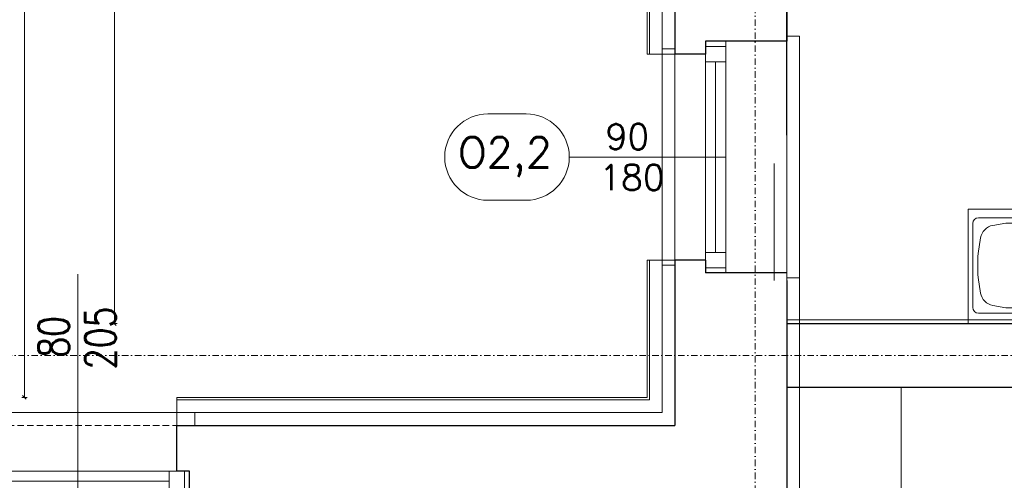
# Model space of a CAD drawing. Header units: millimetres. Extents: x -1893473 to 1546619, y -568027 to 942944.
# Tile 232 of 256: x 163948 to 167823, y -493110 to -491299. Entities that reach past the tile are written whole.
import ezdxf
from ezdxf.enums import TextEntityAlignment as Align

# ---------------------------------------------------------------- set-up
doc = ezdxf.new("R2010")
doc.units = ezdxf.units.MM
doc.header["$LTSCALE"] = 0.2
doc.linetypes.add('DASHDOT', pattern=[25.4, 12.7, -6.35, 0, -6.35])
doc.linetypes.add('HIDDEN', pattern=[9.525, 6.35, -3.175])
doc.layers.get('0').update_dxf_attribs({"lineweight": 0})
for name, color, linetype, lineweight in [('!! 0_ Istn-okna', 6, 'Continuous', 13), ('!! 0_ Istn-sciany', 7, 'Continuous', 30), ('!! 0_ Istn-widok', 1, 'Continuous', 15), ('!! 0_Istn-armatura', 6, 'Continuous', 9), ('!! 0_Istn-cienka', 4, 'Continuous', 9), ('!! 0_Opis_okna', 8, 'Continuous', 15), ('!! 0_Opis_pom', 9, 'Continuous', 13), ('!! 0_Osie', 1, 'DASHDOT', 13), ('!! 1_ tynk zewn  - nowy', 21, 'Continuous', 20), ('!! 1_OPIS POM NOWE', 140, 'Continuous', 5), ('!! 2_ remont Ocieplenie', 4, 'ZIGZAG', 5), ('!! wymiary osi', 250, 'Continuous', 9), ('0-osie-tx', 66, 'Continuous', 9), ('P-Opis nadproża', 150, 'Continuous', 9), ('P-Osie', 1, 'DASHDOT', 18)]:
    doc.layers.add(name, color=color, linetype=linetype, lineweight=lineweight)
doc.layers.add('!! 1_ widok', color=4, linetype='Continuous')
doc.layers.add('Powierzchnia', color=140, linetype='Continuous', lineweight=5, plot=False)
doc.styles.add('ARCHETYP', font='romans.shx', dxfattribs={"height": 15})
doc.styles.add('ARIAL', font='tahoma.ttf')
doc.styles.add('TXT', font='simplex.shx')
doc.linetypes.add('ZIGZAG', pattern='A,0.00254,-5.08,[131,ltypeshp.shx,S=5.08,R=0,X=-5.08,Y=0],-10.16,[131,ltypeshp.shx,S=5.08,R=180,X=5.08,Y=0],-5.08', length=20.32254)
doc.dimstyles.new('DIM50', dxfattribs={"dimscale": 5, "dimtxt": 2.5, "dimasz": 1.5, "dimexe": 0, "dimexo": 0, "dimgap": 0.5, "dimtad": 1, "dimdec": 4, "dimrnd": 0.5, "dimdsep": 46, "dimtxsty": 'TXT', "dimblk1": 'TICK1', "dimblk2": 'TICK1', "dimsah": 1, "dimcen": 0, "dimse1": 1, "dimse2": 1, "dimclrd": 1, "dimclre": 7, "dimclrt": 9, "dimadec": 0, "dimazin": 0, "dimtfac": 1, "dimtdec": 4, "dimtmove": 2, "dimatfit": 3, "dimldrblk": 'TICK1', "dimfxl": 1, "dimtolj": 1, "dimarcsym": 0})

# ---------------------------------------------------------------- blocks, each defined once
blk = doc.blocks.new('A$C04090CF1')
for p, q in [((0, 60), (60, 60)), ((0, 0), (0, 60)), ((60, 60), (60, 0)), ((2.5, 8.5), (2.5, 52.5)), ((54.5, 55.5), (5.5, 55.5)), ((13.04, 51.51), (19.82, 52.74)), ((46.96, 51.51), (40.18, 52.74)), ((57.5, 8.5), (57.5, 52.5)), ((5.22, 36.82), (6.58, 44.95)), ((54.78, 36.82), (53.42, 44.95)), ((6.58, 16.05), (5.22, 24.18)), ((53.42, 16.05), (54.78, 24.18)), ((54.5, 5.5), (5.5, 5.5)), ((19.82, 8.26), (13.04, 9.49)), ((40.18, 8.26), (46.96, 9.49)), ((60, 0), (0, 0))]:
    blk.add_line(p, q)
for points in [[(19.82, 52.74), (40.18, 52.74)], [(19.82, 8.26), (40.18, 8.26)]]:
    blk.add_lwpolyline(points)
for centre, radius in [((30, 15.5), 2.5), ((26, 2.48), 1.5), ((34, 2.48), 1.5)]:
    blk.add_circle(centre, radius)
for centre, radius, start, end in [((5.5, 52.5), 3, 90, 180), ((54.5, 52.5), 3, 0, 90), ((14.47, 43.64), 8, 100.3048, 170.5377), ((45.53, 43.64), 8, 9.4623, 79.6952), ((188.36, 30.5), 183.25, 178.0251, 181.9749), ((-128.36, 30.5), 183.25, 358.0251, 1.9749), ((14.47, 17.36), 8, 189.4623, 259.6952), ((45.53, 17.36), 8, 280.3048, 350.5377), ((5.5, 8.5), 3, 180, 270), ((54.5, 8.5), 3, 270, 0)]:
    blk.add_arc(centre, radius, start, end)
blk = doc.blocks.new('A$C1F8E0840')
at = {"linetype": 'Continuous', "xscale": 0.75, "yscale": 0.75, "zscale": 0.75}
blk.add_blockref('A$C04090CF1', (-22.5, 0), dxfattribs=at)
blk = doc.blocks.new('okno 4')
at = {"layer": '!! 0_ Istn-okna'}
for points in [[(51834.72, -197370.83), (51746.72, -197370.83)], [(51826.72, -197374.83), (51754.72, -197374.83)], [(51834.72, -197378.83), (51746.72, -197378.83)]]:
    blk.add_lwpolyline(points, dxfattribs=at)
for points in [[(51754.72, -197370.83), (51748.72, -197370.83), (51748.72, -197378.83), (51754.72, -197378.83)], [(51832.72, -197370.83), (51826.72, -197370.83), (51826.72, -197378.83), (51832.72, -197378.83)]]:
    blk.add_lwpolyline(points, close=True, dxfattribs=at)
at = {"layer": '!! 0_ Istn-sciany'}
for points in [[(51751.72, -197370.83), (51751.72, -197352.83)], [(51829.72, -197370.83), (51829.72, -197352.83)], [(51751.72, -197370.83), (51746.72, -197370.83)], [(51746.72, -197378.83), (51746.72, -197370.83)], [(51834.72, -197370.83), (51829.72, -197370.83)], [(51834.72, -197378.83), (51834.72, -197370.83)], [(51746.72, -197378.83), (51746.72, -197409.83)], [(51834.72, -197378.83), (51834.72, -197409.83)]]:
    blk.add_lwpolyline(points, dxfattribs=at)
at = {"layer": '!! 0_ Istn-widok'}
for points in [[(51744.72, -197347.83), (51836.72, -197347.83)], [(51744.72, -197352.83), (51744.72, -197347.83)], [(51836.72, -197352.83), (51836.72, -197347.83)], [(51746.72, -197409.83), (51746.72, -197412.33)], [(51834.72, -197409.83), (51834.72, -197412.33)], [(51834.72, -197412.33), (51746.72, -197412.33)]]:
    blk.add_lwpolyline(points, dxfattribs=at)
at = {"layer": '!! 0_Istn-cienka', "linetype": 'HIDDEN', "ltscale": 2}
for points in [[(51751.72, -197352.83), (51829.72, -197352.83)], [(51834.72, -197409.83), (51746.72, -197409.83)]]:
    blk.add_lwpolyline(points, dxfattribs=at)
blk = doc.blocks.new('BLOK OSI')
at = {"layer": '!! 1_ widok'}
blk.add_lwpolyline([(52004.71, -197477.59), (52004.71, -197502.59)], dxfattribs=at)
at = {"layer": 'P-Osie'}
for points in [[(51992.21, -199661.23), (51992.21, -193642.41)], [(51570.03, -197490.09), (53810.61, -197490.09)]]:
    blk.add_lwpolyline(points, dxfattribs=at)
blk = doc.blocks.new('1_ok-opis')
blk.add_line((0, 111.61), (0, 50))
for points in [[(-17, 128.61), (-17, 143.61)], [(17, 128.61), (17, 143.61)]]:
    blk.add_lwpolyline(points)
for centre, start, end in [((0, 143.61), 0, 180), ((0, 128.61), 180, 0)]:
    blk.add_arc(centre, 17, start, end)
at = {"style": 'ARCHETYP'}
for tag, height, rotation, p in [('NR', 12, 90, (0, 136.9)), ('NR', 12, 270, (0, 136.9)), ('SZEROKOŚĆ', 10, 90, (-8, 78.29)), ('SZEROKOŚĆ', 10, 270, (8, 78.29)), ('WYSOKOŚĆ', 10, 270, (-8, 78.29)), ('WYSOKOŚĆ', 10, 90, (8, 78.29))]:
    blk.add_attdef(tag, text='', height=height, rotation=rotation, dxfattribs=at).set_placement(p, align=Align.MIDDLE)
blk = doc.blocks.new('TICK1')
at = {"color": 2}
blk.add_line((-1, -1), (1, 1), dxfattribs=at)
at = {"color": 0}
for p, q in [((0, 0), (-1, 0)), ((0, -1.4), (0, 1.4))]:
    blk.add_line(p, q, dxfattribs=at)
blk = doc.blocks.new('*D1220')
at = {"layer": '!! wymiary osi', "color": 1, "lineweight": -2, "transparency": 16777216}
blk.add_line((292199.4, -480681.2), (292199.4, -498676.2), dxfattribs=at)
at = {"layer": 'DEFPOINTS', "color": 0, "transparency": 16777216}
for p in [(293889.7, -480673.7), (292199.4, -498683.7), (293889.7, -498683.7)]:
    blk.add_point(p, dxfattribs=at)
at = {"layer": '!! wymiary osi', "color": 1, "lineweight": -2, "transparency": 16777216, "xscale": 7.5, "yscale": 7.5, "zscale": 7.5}
for p, rotation in [((292199.4, -480673.7), 90), ((292199.4, -498683.7), 270)]:
    blk.add_blockref('TICK1', p, dxfattribs=dict(at, rotation=rotation))
at = {"layer": '!! wymiary osi', "color": 9, "transparency": 16777216, "insert": (292190.7, -489678.7), "char_height": 12.5, "attachment_point": 5, "rotation": 90, "style": 'TXT'}
blk.add_mtext('\\A1;18010', dxfattribs=at)
blk = doc.blocks.new('*D1227')
at = {"layer": '!! wymiary osi', "color": 1, "lineweight": -2, "transparency": 16777216}
blk.add_line((292553.7, -495651.2), (292553.7, -498386.2), dxfattribs=at)
at = {"layer": 'DEFPOINTS', "color": 0, "transparency": 16777216}
for p in [(295194.7, -495643.7), (292553.7, -498393.7), (295249.7, -498393.7)]:
    blk.add_point(p, dxfattribs=at)
at = {"layer": '!! wymiary osi', "color": 1, "lineweight": -2, "transparency": 16777216, "xscale": 7.5, "yscale": 7.5, "zscale": 7.5}
for p, rotation in [((292553.7, -495643.7), 90), ((292553.7, -498393.7), 270)]:
    blk.add_blockref('TICK1', p, dxfattribs=dict(at, rotation=rotation))
at = {"layer": '!! wymiary osi', "color": 9, "transparency": 16777216, "insert": (292544.9, -497018.7), "char_height": 12.5, "attachment_point": 5, "rotation": 90, "style": 'TXT'}
blk.add_mtext('\\A1;2750', dxfattribs=at)
blk = doc.blocks.new('*D1292')
at = {"layer": '!! wymiary osi', "color": 1, "lineweight": -2, "transparency": 16777216}
blk.add_line((294642.2, -496621.7), (267447.2, -496621.7), dxfattribs=at)
at = {"layer": 'DEFPOINTS', "color": 0, "transparency": 16777216}
for p in [(267439.7, -496621.7), (267439.7, -498683.7), (294649.7, -498683.7)]:
    blk.add_point(p, dxfattribs=at)
at = {"layer": '!! wymiary osi', "color": 1, "lineweight": -2, "transparency": 16777216, "xscale": 7.5, "yscale": 7.5, "zscale": 7.5, "rotation": 180}
blk.add_blockref('TICK1', (267439.7, -496621.7), dxfattribs=at)
at = {"layer": '!! wymiary osi', "color": 1, "lineweight": -2, "transparency": 16777216, "xscale": 7.5, "yscale": 7.5, "zscale": 7.5}
blk.add_blockref('TICK1', (294649.7, -496621.7), dxfattribs=at)
at = {"layer": '!! wymiary osi', "color": 9, "transparency": 16777216, "insert": (281044.7, -496613), "char_height": 12.5, "attachment_point": 5, "style": 'TXT'}
blk.add_mtext('\\A1;27210', dxfattribs=at)
blk = doc.blocks.new('*D1305')
at = {"layer": '!! wymiary osi', "color": 1, "lineweight": -2, "transparency": 16777216}
blk.add_line((291917.2, -496971.6), (294752.2, -496971.6), dxfattribs=at)
at = {"layer": 'DEFPOINTS', "color": 0, "transparency": 16777216}
for p in [(294759.7, -496971.6), (291909.7, -499363.7), (294759.7, -500683.7)]:
    blk.add_point(p, dxfattribs=at)
at = {"layer": '!! wymiary osi', "color": 1, "lineweight": -2, "transparency": 16777216, "xscale": 7.5, "yscale": 7.5, "zscale": 7.5, "rotation": 180}
blk.add_blockref('TICK1', (291909.7, -496971.6), dxfattribs=at)
at = {"layer": '!! wymiary osi', "color": 1, "lineweight": -2, "transparency": 16777216, "xscale": 7.5, "yscale": 7.5, "zscale": 7.5}
blk.add_blockref('TICK1', (294759.7, -496971.6), dxfattribs=at)
at = {"layer": '!! wymiary osi', "color": 9, "transparency": 16777216, "insert": (293334.7, -496962.8), "char_height": 12.5, "attachment_point": 5, "style": 'TXT'}
blk.add_mtext('\\A1;2850', dxfattribs=at)
blk = doc.blocks.new('A$C2EB40A8D')
at = {"layer": '!! 0_ Istn-okna'}
for points in [[(2978.87011, 3017.51397), (2978.87011, 2107.51397)], [(3058.87011, 3017.51397), (3058.87011, 2107.51397)], [(3018.87011, 2937.51397), (3018.87011, 2187.51397)]]:
    blk.add_lwpolyline(points, dxfattribs=at)
for points in [[(2978.87011, 2997.51397), (2978.87011, 2937.51397), (3058.87011, 2937.51397), (3058.87011, 2997.51397)], [(2978.87011, 2187.51397), (2978.87011, 2127.51397), (3058.87011, 2127.51397), (3058.87011, 2187.51397)]]:
    blk.add_lwpolyline(points, close=True, dxfattribs=at)
at = {"layer": '!! 0_ Istn-sciany'}
for points in [[(2858.87011, 3607.51397), (2858.87011, 2967.51397)], [(3298.87011, 3557.51397), (3298.87011, 3017.51397)], [(2978.87011, 3017.51397), (2978.87011, 2967.51397)], [(3298.87011, 3017.51397), (2978.87011, 3017.51397)], [(2978.87011, 2967.51397), (2858.87011, 2967.51397)], [(2858.87011, 2157.51397), (2858.87011, 1507.51397)], [(2978.87011, 2157.51397), (2858.87011, 2157.51397)], [(2978.87011, 2157.51397), (2978.87011, 2107.51397)], [(3298.87011, 2107.51397), (2978.87011, 2107.51397)], [(3298.87011, 2077.51397), (3298.87011, 937.51397)], [(3298.87011, 2077.51397), (3298.87011, 937.51397)], [(3298.87011, 1907.51397), (5048.87011, 1907.51397)], [(3298.87011, 1657.51397), (8368.87011, 1657.51397)], [(898.87011, 1507.51397), (2808.87011, 1507.51397)], [(898.87011, 1507.51397), (2858.87011, 1507.51397)]]:
    blk.add_lwpolyline(points, dxfattribs=at)
at = {"layer": '!! 0_ Istn-widok'}
for points in [[(3298.87011, 3037.51397), (3348.87011, 3037.51397)], [(3348.87011, 3037.51397), (3348.87011, 2087.51397)], [(2808.87011, 2137.51397), (2808.87011, 2987.51397)], [(2858.87011, 2987.51397), (2808.87011, 2987.51397)], [(3248.87011, 2537.51397), (3248.87011, 2077.51397)], [(2858.87011, 2137.51397), (2808.87011, 2137.51397)], [(3298.87011, 2087.51397), (3348.87011, 2087.51397)]]:
    blk.add_lwpolyline(points, dxfattribs=at)
at = {"layer": '!! 0_ Istn-widok', "linetype": 'HIDDEN', "ltscale": 3}
blk.add_lwpolyline([(3298.87011, 2077.51397), (3298.87011, -232.48603)], dxfattribs=at)
at = {"layer": '!! 0_Istn-cienka', "linetype": 'HIDDEN', "ltscale": 2}
for points in [[(3298.87011, 3017.51397), (3298.87011, 2107.51397)], [(2858.87011, 2157.51397), (2858.87011, 2967.51397)], [(3348.87011, 2357.51397), (3348.87011, -3342.48603)], [(3748.87011, 1657.51397), (3748.87011, -3642.48603)]]:
    blk.add_lwpolyline(points, dxfattribs=at)
at = {"layer": '!! 0_Opis_okna'}
blk.add_lwpolyline([(508.87011, 912.51397), (508.87011, 2101.77719)], dxfattribs=at)
at = {"layer": '!! 1_ tynk zewn  - nowy'}
for points in [[(2748.87011, 2967.51397), (2748.87011, 3607.51397)], [(2758.87011, 2967.51397), (2758.87011, 3607.51397)], [(2858.87011, 2967.51397), (2748.87011, 2967.51397)], [(898.87011, 1607.51397), (2758.87011, 1607.51397), (2758.87011, 2157.51397)], [(898.87011, 1617.51397), (2748.87011, 1617.51397), (2748.87011, 2157.51397)], [(2858.87011, 2157.51397), (2748.87011, 2157.51397)]]:
    blk.add_lwpolyline(points, dxfattribs=at)
at = {"layer": '!! 2_ remont Ocieplenie', "linetype": 'ZIGZAG', "ltscale": 0.75}
for points in [[(2808.87011, 2967.51397), (2808.87011, 3607.51397)], [(898.87011, 1557.51397), (2808.87011, 1557.51397), (2808.87011, 2157.51397)]]:
    blk.add_lwpolyline(points, dxfattribs=at)
blk.add_line((898.87011, 1507.51397), (898.87011, 1617.51397))
at = {"layer": 'Powierzchnia'}
for points in [[(3293.87011, 7727.91225), (3298.87011, 1922.91225), (5048.87011, 1922.91225), (5048.87011, 4922.91225), (8928.87011, 4922.91225), (8928.87011, 7732.91225)], [(9048.87011, 1657.51397), (9048.87011, -47.48603), (6407.5648, -47.48603), (6407.5648, -957.48603), (3298.87011, -957.48603), (3298.87011, 1657.51397)]]:
    blk.add_lwpolyline(points, close=True, dxfattribs=at)
at = {"layer": '!! 0_Istn-armatura', "xscale": 10, "yscale": 10, "zscale": 10}
blk.add_blockref('A$C1F8E0840', (4237.14824, 1907.51397), dxfattribs=at)
at = {"layer": '!! 0_Opis_okna'}
ref = blk.add_blockref('1_ok-opis', (3558.87011, 2562.51397), dxfattribs=dict(at, xscale=10, yscale=10, zscale=10, rotation=89.99999999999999))
ref.add_attrib('SZEROKOŚĆ', '90', dxfattribs={"layer": '0', "height": 100, "style": 'ARCHETYP'}).set_placement((2671.66602, 2642.51397), align=Align.MIDDLE)
ref.add_attrib('WYSOKOŚĆ', '180', dxfattribs={"layer": '0', "height": 100, "style": 'ARCHETYP'}).set_placement((2689.40056, 2482.51397), align=Align.MIDDLE)
ref.add_attrib('NR', 'O2,2', dxfattribs={"layer": '0', "height": 120, "style": 'ARCHETYP'}).set_placement((2189.85565, 2562.51397), align=Align.MIDDLE)
at = {"layer": '!! 0_Osie', "xscale": 10, "yscale": 10, "zscale": 10}
blk.add_blockref('BLOK OSI', (-516748.24414, 1976683.397), dxfattribs=at)
at = {"layer": '0-osie-tx', "xscale": 10, "yscale": 10, "zscale": 10}
blk.add_blockref('okno 4', (-517398.369, 1975035.83513), dxfattribs=at)
at = {"layer": '!! 0_Opis_okna', "style": 'ARCHETYP', "width": 0.8}
for s, p in [('205', (657.91986, 1727.66527)), ('80', (474.23604, 1773.17401))]:
    blk.add_text(s, height=120, rotation=90, dxfattribs=at).set_placement(p)
at = {"layer": '!! 0_Opis_pom', "ltscale": 0.7, "style": 'ARIAL'}
for tag, p in [('B1,21', (-891.77727, 31796.97458)), ('A1,16', (-13651.31084, 31587.95236)), ('B1/17', (-9701.43347, 31565.05244)), ('B1,19', (-5798.61305, 31587.22944)), ('1,23', (10805.41388, 31565.05244)), ('1,22', (4526.58954, 31507.65132)), ('A1,1', (-16866.13618, 31459.3792)), ('B1,18', (-7791.62894, 31330.08444)), ('B1,20', (-2961.4347, 31167.05787)), ('A1,6', (-19287.17717, 30923.71998)), ('B1,1', (14135.63445, 30913.92963)), ('B1,3', (17346.74696, 30023.81022)), ('B1,4', (29817.71501, 29157.67457)), ('A1,5', (-23454.5385, 28820.77901)), ('A1,2', (-17502.57721, 28602.57524)), ('B1,2D', (2616.16402, 28559.52261)), ('A1,15', (-13651.31084, 28261.46046)), ('B1,4', (29883.58177, 28158.35876)), ('B1,2B', (18801.54781, 27650.12382)), ('B1,2A', (13086.7373, 27376.04393)), ('A1,3', (-16846.27912, 25980.40356)), ('B1,8', (9089.53994, 25356.27639)), ('B1,6', (31915.87888, 23754.79829)), ('A1,4', (-24010.17576, 23559.17399)), ('B1,14', (-11621.32288, 23261.44183)), ('B1,13', (-3080.55208, 22924.09997)), ('B1,5', (29245.49088, 22896.69268)), ('B1,10', (3982.60923, 22874.21277)), ('B1,9', (5634.43488, 22623.92098)), ('B1,2C', (13327.26639, 22378.5328)), ('B1,7', (16398.41175, 22348.28836)), ('B1,11', (5553.20442, 20939.83877)), ('B1,12', (3693.27174, 20628.72148)), ('C1,3', (5969.08376, 16336.01084)), ('C1,2', (11955.93711, 11671.55655)), ('C1,1', (15659.17205, 11415.94196)), ('C1,4', (5140.00888, 9205.5831)), ('C1,5', (5680.4486, 6154.54995)), ('C1,10', (16327.05085, 6080.66085)), ('C1,9', (16526.57171, 3173.45283)), ('C1,6', (6367.37903, 2771.84181)), ('D0,18', (-1981.87701, -110.73158)), ('D0,7', (-13531.42299, -1159.67649)), ('C1,7', (7275.77161, -1303.00991)), ('D0,17', (2064.87671, -1345.69113)), ('D0,3', (-9324.21674, -1442.63631)), ('D0,6', (-17529.61851, -1957.37463)), ('D0,10', (-21369.4432, -2140.60378)), ('D,09', (-12990.08379, -2746.32902)), ('D0,2', (-5516.19514, -3101.87722)), ('D0,16', (2266.73061, -3284.15369)), ('D0,8', (-14357.79539, -3567.69719)), ('D0,5', (-10461.54478, -3629.26575)), ('D0,4', (-8396.53404, -4353.7937)), ('D0,15', (1974.41895, -5205.84774)), ('D0,1', (-5633.49598, -5662.48534)), ('D0,11', (-23334.09291, -6045.78706)), ('D0,12', (-22436.85763, -9302.9678)), ('D0,13', (-22436.85763, -11581.16526)), ('D0,14', (-13645.94445, -11884.57769))]:
    blk.add_attdef(tag, text='', height=119.68, dxfattribs=at).set_placement(p, align=Align.MIDDLE_CENTER)
at = {"layer": '!! 1_OPIS POM NOWE', "style": 'ARIAL'}
for tag, p in [('C1.7A', (7769.3756, 685.765)), ('C1.7C', (7655.80151, -2045.04756)), ('C1.8B', (10935.93068, -2107.41983)), ('C1.8A', (13897.39715, -2120.69016)), ('C1.7B', (8274.43201, -3270.18959)), ('E1.2', (16701.02923, -5331.07351)), ('E1.5E', (21974.23379, -5463.99012)), ('E1.5D', (24989.27391, -5785.36474)), ('E1.1', (8357.81567, -5851.01076)), ('E1.5C', (25222.53959, -6394.64172)), ('E1.5B', (27694.70831, -7009.86571)), ('E1.6', (5279.46063, -8141.28746)), ('E1.5A', (25547.9555, -8495.18994)), ('E1.5F', (22414.7084, -9822.66389)), ('E1.5G', (23977.19473, -9792.46695)), ('E1,4', (13935.69867, -10458.20073)), ('E1.5L', (28030.8296, -11267.7725)), ('E1.3', (5639.18862, -11994.01941)), ('E1.5H', (23988.49716, -12231.38049)), ('E1.5K', (27714.73934, -12977.98364)), ('E1.5I', (22290.68736, -13989.9049)), ('E1.5J', (27095.71534, -16088.17469))]:
    blk.add_attdef(tag, text='', height=119.68, dxfattribs=at).set_placement(p, align=Align.MIDDLE_CENTER)
at = {"layer": '!! wymiary osi'}
for base, p1, p2, picture, middle in [((298.6286, 1617.51397), (1988.87011, 19627.51397), (1988.87011, 1617.51397), '*D1220', (289.8786, 10622.51397)), ((652.89944, 1907.51397), (3293.87011, 4657.51397), (3348.87011, 1907.51397), '*D1227', (644.14944, 3282.51397))]:
    dim = blk.add_linear_dim(base=base, p1=p1, p2=p2, angle=90, dimstyle='DIM50', dxfattribs=at)
    dim.commit()
    dim.dimension.update_dxf_attribs({"geometry": picture, "text_midpoint": middle, "insert": (-291900.79406, 500301.26018)})
for base, p1, p2, picture, middle in [((-24461.12989, 3679.55902), (2748.87011, 1617.51397), (-24461.12989, 1617.51397), '*D1292', (-10856.12989, 3688.30902)), ((2858.87011, 3329.67926), (8.87011, 937.51397), (2858.87011, -382.48603), '*D1305', (1433.87011, 3338.42926))]:
    dim = blk.add_linear_dim(base=base, p1=p1, p2=p2, dimstyle='DIM50', dxfattribs=at)
    dim.commit()
    dim.dimension.update_dxf_attribs({"geometry": picture, "text_midpoint": middle, "insert": (-291900.79406, 500301.26018)})

msp = doc.modelspace()

# ---------------------------------------------------------------- block references
at = {"layer": 'P-Opis nadproża', "color": 4}
msp.add_blockref('A$C2EB40A8D', (163667.94092, -494401.63474), dxfattribs=at)

doc.saveas('drawing.dxf')
